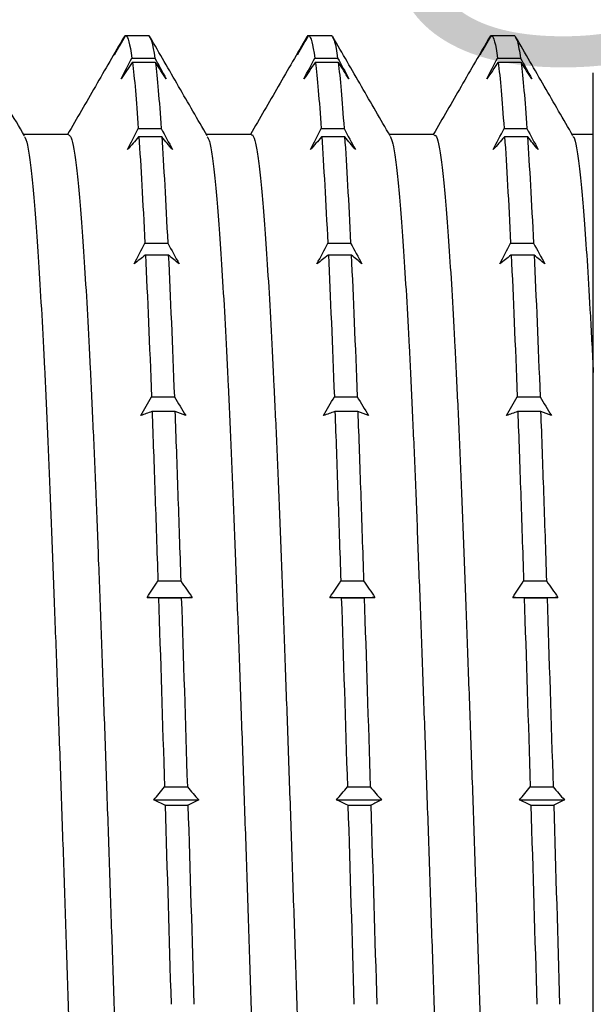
# Model space of a CAD drawing. Header units: millimetres. Extents: x 0 to 420, y 0 to 297.
# Tile 18 of 68: x 137 to 143, y 138 to 148. Entities that reach past the tile are written whole.
import ezdxf

# ---------------------------------------------------------------- set-up
doc = ezdxf.new("R2010")
doc.units = ezdxf.units.MM
doc.styles.add('SLDTEXTSTYLE0', font='TXT', dxfattribs={"width": 0.75})
doc.dimstyles.new('SLDDIMSTYLE0', dxfattribs={"dimtxt": 3.5, "dimasz": 3.302, "dimexe": 0, "dimexo": 0.0625, "dimgap": 0.875, "dimtad": 1, "dimrnd": 1e-09, "dimzin": 12, "dimdsep": 46, "dimtxsty": 'SLDTEXTSTYLE0', "dimsah": 1, "dimcen": 0.09, "dimadec": 0, "dimazin": 3, "dimtfac": 1, "dimtmove": 0, "dimatfit": 0, "dimfxl": 0, "dimfrac": 2, "dimtolj": 1, "dimtzin": 12, "dimarcsym": 0})
doc.dimstyles.new('SLDDIMSTYLE1', dxfattribs={"dimtxt": 3.5, "dimasz": 3.302, "dimexe": 0, "dimexo": 0.0625, "dimgap": 0.875, "dimtad": 1, "dimrnd": 1e-09, "dimzin": 12, "dimdsep": 46, "dimtxsty": 'SLDTEXTSTYLE0', "dimsah": 1, "dimcen": 0.09, "dimadec": 0, "dimazin": 3, "dimtfac": 1, "dimtofl": 0, "dimtmove": 0, "dimatfit": 3, "dimfxl": 0, "dimfrac": 2, "dimtolj": 1, "dimtzin": 12, "dimarcsym": 0})

# ---------------------------------------------------------------- blocks, each defined once
blk = doc.blocks.new('_D_41')
at = {"color": 7, "linetype": 'Continuous', "lineweight": 0}
for p, q in [((131.282, 148.106), (131.282, 168.41)), ((151.082, 150.625), (151.082, 168.41)), ((131.282, 167.41), (124.932, 167.41)), ((151.082, 167.41), (131.282, 167.41)), ((151.082, 167.41), (157.432, 167.41))]:
    blk.add_line(p, q, dxfattribs=at)
at = {"color": 7, "linetype": 'Continuous', "lineweight": 18}
for points in [[(131.282, 167.41), (127.98, 167.918), (127.98, 166.902)], [(151.082, 167.41), (154.384, 166.902), (154.384, 167.918)]]:
    blk.add_solid(points, dxfattribs=at)
at = {"color": 7, "linetype": 'Continuous', "lineweight": 18, "insert": (136.455, 171.921), "char_height": 3.5, "attachment_point": 1, "style": 'SLDTEXTSTYLE0'}
blk.add_mtext('19,80', dxfattribs=at)
blk = doc.blocks.new('_D_43')
at = {"color": 7, "linetype": 'Continuous', "lineweight": 0}
for q in [(145.738, 164.484), (145.738, 127.575)]:
    blk.add_line((145.738, 147.675), q, dxfattribs=at)
at = {"color": 7, "linetype": 'Continuous', "lineweight": 18}
for points in [[(145.738, 147.675), (145.23, 144.373), (146.246, 144.373)], [(145.738, 127.575), (146.246, 130.877), (145.23, 130.877)]]:
    blk.add_solid(points, dxfattribs=at)
at = {"color": 7, "linetype": 'Continuous', "lineweight": 18, "char_height": 3.5, "attachment_point": 1, "rotation": 90, "style": 'SLDTEXTSTYLE0'}
for s, insert in [('20,10', (141.173, 152.846)), ('%%c', (141.226, 147.568))]:
    blk.add_mtext(s, dxfattribs=dict(at, insert=insert))

msp = doc.modelspace()

# ---------------------------------------------------------------- linework, layer by layer
at = {"color": 7, "linetype": 'Continuous', "lineweight": 25}
for p, q in [((138.26776, 148.04757), (138.28122, 148.07466)), ((138.28122, 148.07466), (138.52545, 148.07466)), ((138.28483, 148.07035), (138.28727, 148.07457)), ((138.28727, 148.07457), (138.5315, 148.07457)), ((138.5315, 148.07457), (138.53394, 148.07035)), ((138.53394, 148.07035), (138.55701, 148.02937)), ((140.2216, 148.05287), (140.23507, 148.07466)), ((140.23507, 148.07466), (140.4793, 148.07466)), ((140.23868, 148.07035), (140.24111, 148.07457)), ((140.24111, 148.07457), (140.48534, 148.07457)), ((140.48534, 148.07457), (140.48778, 148.07035)), ((140.48778, 148.07035), (140.51073, 148.02959)), ((142.18891, 148.07466), (142.43314, 148.07466)), ((142.19252, 148.07035), (142.19496, 148.07457)), ((142.19496, 148.07457), (142.43919, 148.07457)), ((142.43919, 148.07457), (142.44163, 148.07035)), ((142.44163, 148.07035), (142.46435, 148.03)), ((138.35185, 147.83395), (138.59608, 147.83395)), ((138.35779, 147.78936), (138.35535, 147.78525)), ((138.35779, 147.78936), (138.60202, 147.78936)), ((138.60446, 147.78525), (138.60202, 147.78936)), ((140.30569, 147.83395), (140.54992, 147.83395)), ((140.31164, 147.78936), (140.3092, 147.78525)), ((140.31164, 147.78936), (140.55587, 147.78936)), ((140.55831, 147.78525), (140.55587, 147.78936)), ((142.25954, 147.83395), (142.50377, 147.83395)), ((142.26548, 147.78936), (142.26305, 147.78525)), ((142.26548, 147.78936), (142.50971, 147.78936)), ((142.51215, 147.78525), (142.50971, 147.78936)), ((143.28168, 133.66966), (143.28168, 147.67509)), ((137.6735, 147.01754), (137.19427, 147.01754)), ((138.42043, 147.08132), (138.66466, 147.08132)), ((139.62734, 147.01754), (139.14812, 147.01754)), ((140.37428, 147.08132), (140.61851, 147.08132)), ((141.58119, 147.01754), (141.10196, 147.01754)), ((142.32813, 147.08132), (142.57236, 147.08132)), ((143.28168, 147.01754), (143.0558, 147.01754)), ((138.42635, 146.99447), (138.42391, 146.99067)), ((138.42635, 146.99447), (138.67058, 146.99447)), ((138.67302, 146.99067), (138.67058, 146.99447)), ((140.38019, 146.99447), (140.37776, 146.99067)), ((140.38019, 146.99447), (140.62442, 146.99447)), ((140.62686, 146.99067), (140.62442, 146.99447)), ((142.33404, 146.99447), (142.3316, 146.99067)), ((142.33404, 146.99447), (142.57827, 146.99447)), ((142.58071, 146.99067), (142.57827, 146.99447)), ((138.49079, 145.85453), (138.73502, 145.85453)), ((140.44463, 145.85453), (140.68886, 145.85453)), ((142.39848, 145.85453), (142.64271, 145.85453)), ((138.49684, 145.72976), (138.4944, 145.72646)), ((138.49684, 145.72976), (138.74107, 145.72976)), ((138.74351, 145.72646), (138.74107, 145.72976)), ((140.45068, 145.72976), (140.44825, 145.72646)), ((140.45068, 145.72976), (140.69491, 145.72976)), ((140.69735, 145.72646), (140.69491, 145.72976)), ((142.40453, 145.72976), (142.40209, 145.72646)), ((142.40453, 145.72976), (142.64876, 145.72976)), ((142.6512, 145.72646), (142.64876, 145.72976)), ((138.56113, 144.21507), (138.80536, 144.21507)), ((140.51498, 144.21507), (140.75921, 144.21507)), ((142.46882, 144.21507), (142.71305, 144.21507)), ((138.56701, 144.05865), (138.56458, 144.05602)), ((138.56701, 144.05865), (138.81124, 144.05865)), ((138.81368, 144.05602), (138.81124, 144.05865)), ((140.52086, 144.05865), (140.51842, 144.05602)), ((140.52086, 144.05865), (140.76509, 144.05865)), ((140.76753, 144.05602), (140.76509, 144.05865)), ((142.47471, 144.05865), (142.47227, 144.05602)), ((142.47471, 144.05865), (142.71894, 144.05865)), ((142.72137, 144.05602), (142.71894, 144.05865)), ((138.62972, 142.24517), (138.87395, 142.24517)), ((140.58357, 142.24517), (140.8278, 142.24517)), ((142.53741, 142.24517), (142.78164, 142.24517)), ((138.51436, 142.07034), (138.99501, 142.07034)), ((140.46821, 142.07034), (140.94885, 142.07034)), ((142.42205, 142.07034), (142.9027, 142.07034)), ((138.63568, 142.06494), (138.63325, 142.0631)), ((138.63568, 142.06494), (138.87991, 142.06494)), ((138.88235, 142.0631), (138.87991, 142.06494)), ((140.58953, 142.06494), (140.58709, 142.0631)), ((140.58953, 142.06494), (140.83376, 142.06494)), ((140.8362, 142.0631), (140.83376, 142.06494)), ((142.54338, 142.06494), (142.54094, 142.0631)), ((142.54338, 142.06494), (142.78761, 142.06494)), ((142.79005, 142.0631), (142.78761, 142.06494)), ((138.70036, 140.04359), (138.94459, 140.04359)), ((140.6542, 140.04359), (140.89843, 140.04359)), ((142.60805, 140.04359), (142.85228, 140.04359)), ((138.58504, 139.90488), (139.06568, 139.90488)), ((140.53888, 139.90488), (141.01953, 139.90488)), ((142.49273, 139.90488), (142.97338, 139.90488)), ((138.7064, 139.84859), (138.70396, 139.84765)), ((138.7064, 139.84859), (138.95063, 139.84859)), ((138.95307, 139.84765), (138.95063, 139.84859)), ((140.66024, 139.84859), (140.65781, 139.84765)), ((140.66024, 139.84859), (140.90447, 139.84859)), ((140.90691, 139.84765), (140.90447, 139.84859)), ((142.61409, 139.84859), (142.61165, 139.84765)), ((142.61409, 139.84859), (142.85832, 139.84859)), ((142.86076, 139.84765), (142.85832, 139.84859))]:
    msp.add_line(p, q, dxfattribs=at)
for points in [[(138.28122, 148.07466), (138.2427, 148.00659), (138.20426, 147.93849), (138.1659, 147.87035)], [(138.1659, 147.87035), (138.20548, 147.93705), (138.24513, 148.00371), (138.28483, 148.07035)], [(138.28727, 148.07457), (138.30894, 148.06742), (138.33069, 147.98579), (138.35185, 147.83395)], [(138.5315, 148.07457), (138.55317, 148.06742), (138.57492, 147.98579), (138.59608, 147.83395)], [(140.23507, 148.07466), (140.19655, 148.00659), (140.15811, 147.93849), (140.11975, 147.87035)], [(140.11975, 147.87035), (140.15933, 147.93705), (140.19897, 148.00371), (140.23868, 148.07035)], [(140.24111, 148.07457), (140.26278, 148.06742), (140.28454, 147.98579), (140.30569, 147.83395)], [(140.48534, 148.07457), (140.50702, 148.06742), (140.52877, 147.98579), (140.54992, 147.83395)], [(142.18891, 148.07466), (142.15039, 148.00659), (142.11195, 147.93849), (142.07359, 147.87035)], [(142.07359, 147.87035), (142.11317, 147.93705), (142.15282, 148.00371), (142.19252, 148.07035)], [(142.19496, 148.07457), (142.21663, 148.06742), (142.23838, 147.98579), (142.25954, 147.83395)], [(138.23648, 147.61348), (138.27486, 147.68701), (138.31331, 147.7605), (138.35185, 147.83395)], [(138.35535, 147.78525), (138.31567, 147.72802), (138.27605, 147.67076), (138.23648, 147.61348)], [(138.59608, 147.83395), (138.63648, 147.76048), (138.67683, 147.687), (138.71713, 147.61348)], [(138.71713, 147.61348), (138.67967, 147.67077), (138.64211, 147.72803), (138.60446, 147.78525)], [(140.19033, 147.61348), (140.2287, 147.68701), (140.26716, 147.7605), (140.30569, 147.83395)], [(140.3092, 147.78525), (140.26952, 147.72802), (140.22989, 147.67076), (140.19033, 147.61348)], [(140.54992, 147.83395), (140.59033, 147.76048), (140.63068, 147.687), (140.67098, 147.61348)], [(140.67098, 147.61348), (140.63352, 147.67077), (140.59596, 147.72803), (140.55831, 147.78525)], [(142.14418, 147.61348), (142.18255, 147.68701), (142.22101, 147.7605), (142.25954, 147.83395)], [(142.26305, 147.78525), (142.22336, 147.72802), (142.18374, 147.67076), (142.14418, 147.61348)], [(142.50377, 147.83395), (142.54417, 147.76048), (142.58452, 147.687), (142.62482, 147.61348)], [(142.62482, 147.61348), (142.58736, 147.67077), (142.5498, 147.72803), (142.51215, 147.78525)], [(138.30505, 146.85575), (138.34343, 146.93098), (138.38189, 147.00617), (138.42043, 147.08132)], [(138.66466, 147.08132), (138.70506, 147.00616), (138.7454, 146.93097), (138.7857, 146.85575)], [(140.2589, 146.85575), (140.29727, 146.93098), (140.33574, 147.00617), (140.37428, 147.08132)], [(140.61851, 147.08132), (140.6589, 147.00616), (140.69925, 146.93097), (140.73954, 146.85575)], [(142.21274, 146.85575), (142.25112, 146.93098), (142.28958, 147.00617), (142.32813, 147.08132)], [(142.57236, 147.08132), (142.61275, 147.00616), (142.6531, 146.93097), (142.69339, 146.85575)], [(138.42391, 146.99067), (138.38423, 146.94572), (138.34461, 146.90074), (138.30505, 146.85575)], [(138.42635, 146.99447), (138.44738, 146.68004), (138.46908, 146.29672), (138.49079, 145.85453)], [(138.67058, 146.99447), (138.69161, 146.68004), (138.71331, 146.29672), (138.73502, 145.85453)], [(138.7857, 146.85575), (138.74823, 146.90075), (138.71067, 146.94572), (138.67302, 146.99067)], [(140.37776, 146.99067), (140.33807, 146.94572), (140.29845, 146.90074), (140.2589, 146.85575)], [(140.38019, 146.99447), (140.40122, 146.68004), (140.42293, 146.29672), (140.44463, 145.85453)], [(140.62442, 146.99447), (140.64546, 146.68004), (140.66716, 146.29672), (140.68886, 145.85453)], [(140.73954, 146.85575), (140.70208, 146.90075), (140.66452, 146.94572), (140.62686, 146.99067)], [(142.3316, 146.99067), (142.29192, 146.94572), (142.2523, 146.90074), (142.21274, 146.85575)], [(142.33404, 146.99447), (142.35507, 146.68004), (142.37677, 146.29672), (142.39848, 145.85453)], [(142.57827, 146.99447), (142.5993, 146.68004), (142.62101, 146.29672), (142.64271, 145.85453)], [(142.69339, 146.85575), (142.65592, 146.90075), (142.61836, 146.94572), (142.58071, 146.99067)], [(138.37547, 145.63516), (138.41383, 145.70832), (138.45227, 145.78144), (138.49079, 145.85453)], [(138.73502, 145.85453), (138.77544, 145.78143), (138.8158, 145.70831), (138.85612, 145.63516)], [(140.32932, 145.63516), (140.36768, 145.70832), (140.40612, 145.78144), (140.44463, 145.85453)], [(140.68886, 145.85453), (140.72928, 145.78143), (140.76965, 145.70831), (140.80997, 145.63516)], [(142.28317, 145.63516), (142.32152, 145.70832), (142.35996, 145.78144), (142.39848, 145.85453)], [(142.64271, 145.85453), (142.68313, 145.78143), (142.7235, 145.70831), (142.76381, 145.63516)], [(138.4944, 145.72646), (138.4547, 145.69604), (138.41505, 145.66561), (138.37547, 145.63516)], [(138.49684, 145.72976), (138.51856, 145.27636), (138.54021, 144.76551), (138.56113, 144.21507)], [(138.74107, 145.72976), (138.76279, 145.27636), (138.78444, 144.76551), (138.80536, 144.21507)], [(138.85612, 145.63516), (138.81868, 145.66561), (138.78114, 145.69605), (138.74351, 145.72646)], [(140.44825, 145.72646), (140.40854, 145.69604), (140.3689, 145.66561), (140.32932, 145.63516)], [(140.45068, 145.72976), (140.47241, 145.27636), (140.49406, 144.76551), (140.51498, 144.21507)], [(140.69491, 145.72976), (140.71664, 145.27636), (140.73829, 144.76551), (140.75921, 144.21507)], [(140.80997, 145.63516), (140.77253, 145.66561), (140.73499, 145.69605), (140.69735, 145.72646)], [(142.40209, 145.72646), (142.36239, 145.69604), (142.32275, 145.66561), (142.28317, 145.63516)], [(142.40453, 145.72976), (142.42625, 145.27636), (142.44791, 144.76551), (142.46882, 144.21507)], [(142.64876, 145.72976), (142.67049, 145.27636), (142.69214, 144.76551), (142.71305, 144.21507)], [(142.76381, 145.63516), (142.72637, 145.66561), (142.68883, 145.69605), (142.6512, 145.72646)], [(138.44574, 144.01291), (138.48412, 144.08033), (138.52259, 144.14772), (138.56113, 144.21507)], [(138.80536, 144.21507), (138.84575, 144.14771), (138.8861, 144.08032), (138.92639, 144.01291)], [(140.39958, 144.01291), (140.43797, 144.08033), (140.47643, 144.14772), (140.51498, 144.21507)], [(140.75921, 144.21507), (140.7996, 144.14771), (140.83994, 144.08032), (140.88023, 144.01291)], [(142.35343, 144.01291), (142.39181, 144.08033), (142.43028, 144.14772), (142.46882, 144.21507)], [(142.71305, 144.21507), (142.75344, 144.14771), (142.79379, 144.08032), (142.83408, 144.01291)], [(138.56458, 144.05602), (138.5249, 144.04166), (138.48529, 144.02728), (138.44574, 144.01291)], [(138.92639, 144.01291), (138.88892, 144.02729), (138.85135, 144.04166), (138.81368, 144.05602)], [(140.51842, 144.05602), (140.47875, 144.04166), (140.43914, 144.02728), (140.39958, 144.01291)], [(140.88023, 144.01291), (140.84276, 144.02729), (140.80519, 144.04166), (140.76753, 144.05602)], [(142.47227, 144.05602), (142.4326, 144.04166), (142.39298, 144.02728), (142.35343, 144.01291)], [(142.83408, 144.01291), (142.79661, 144.02729), (142.75904, 144.04166), (142.72137, 144.05602)], [(138.51436, 142.07034), (138.55273, 142.12865), (138.59119, 142.18692), (138.62972, 142.24517)], [(138.87395, 142.24517), (138.91435, 142.18691), (138.95471, 142.12864), (138.99501, 142.07034)], [(140.46821, 142.07034), (140.50658, 142.12865), (140.54503, 142.18692), (140.58357, 142.24517)], [(140.8278, 142.24517), (140.8682, 142.18691), (140.90855, 142.12864), (140.94885, 142.07034)], [(142.42205, 142.07034), (142.46042, 142.12865), (142.49888, 142.18692), (142.53741, 142.24517)], [(142.78164, 142.24517), (142.82204, 142.18691), (142.8624, 142.12864), (142.9027, 142.07034)], [(138.63325, 142.0631), (138.59356, 142.06552), (138.55393, 142.06793), (138.51436, 142.07034)], [(138.99501, 142.07034), (138.95755, 142.06793), (138.92, 142.06552), (138.88235, 142.0631)], [(140.58709, 142.0631), (140.5474, 142.06552), (140.50777, 142.06793), (140.46821, 142.07034)], [(140.94885, 142.07034), (140.9114, 142.06793), (140.87384, 142.06552), (140.8362, 142.0631)], [(142.54094, 142.0631), (142.50125, 142.06552), (142.46162, 142.06793), (142.42205, 142.07034)], [(142.9027, 142.07034), (142.86524, 142.06793), (142.82769, 142.06552), (142.79005, 142.0631)], [(138.63568, 142.06494), (138.65694, 141.42071), (138.67872, 140.73998), (138.70036, 140.04359)], [(138.87991, 142.06494), (138.90117, 141.42071), (138.92295, 140.73998), (138.94459, 140.04359)], [(140.58953, 142.06494), (140.61079, 141.42071), (140.63257, 140.73998), (140.6542, 140.04359)], [(140.83376, 142.06494), (140.85502, 141.42071), (140.8768, 140.73998), (140.89843, 140.04359)], [(142.54338, 142.06494), (142.56463, 141.42071), (142.58642, 140.73998), (142.60805, 140.04359)], [(142.78761, 142.06494), (142.80886, 141.42071), (142.83065, 140.73998), (142.85228, 140.04359)], [(138.58504, 139.90488), (138.62339, 139.95114), (138.66184, 139.99738), (138.70036, 140.04359)], [(138.94459, 140.04359), (138.985, 139.99737), (139.02537, 139.95113), (139.06568, 139.90488)], [(140.53888, 139.90488), (140.57724, 139.95114), (140.61568, 139.99738), (140.6542, 140.04359)], [(140.89843, 140.04359), (140.93885, 139.99737), (140.97922, 139.95113), (141.01953, 139.90488)], [(142.49273, 139.90488), (142.53109, 139.95114), (142.56953, 139.99738), (142.60805, 140.04359)], [(142.85228, 140.04359), (142.89269, 139.99737), (142.93306, 139.95113), (142.97338, 139.90488)], [(138.70396, 139.84765), (138.66426, 139.86672), (138.62462, 139.88579), (138.58504, 139.90488)], [(139.06568, 139.90488), (139.02824, 139.88579), (138.9907, 139.86671), (138.95307, 139.84765)], [(140.65781, 139.84765), (140.61811, 139.86672), (140.57846, 139.88579), (140.53888, 139.90488)], [(141.01953, 139.90488), (140.98209, 139.88579), (140.94455, 139.86671), (140.90691, 139.84765)], [(142.61165, 139.84765), (142.57195, 139.86672), (142.53231, 139.88579), (142.49273, 139.90488)], [(142.97338, 139.90488), (142.93593, 139.88579), (142.89839, 139.86671), (142.86076, 139.84765)], [(138.7064, 139.84859), (138.72813, 139.14516), (138.74964, 138.42832), (138.77027, 137.72074)], [(138.95063, 139.84859), (138.97236, 139.14516), (138.99387, 138.42832), (139.0145, 137.72074)], [(140.66024, 139.84859), (140.68198, 139.14516), (140.70348, 138.42832), (140.72411, 137.72074)], [(140.90447, 139.84859), (140.92621, 139.14516), (140.94771, 138.42832), (140.96834, 137.72074)], [(142.61409, 139.84859), (142.63582, 139.14516), (142.65733, 138.42832), (142.67796, 137.72074)], [(142.85832, 139.84859), (142.88005, 139.14516), (142.90156, 138.42832), (142.92219, 137.72074)]]:
    msp.add_open_spline(points, degree=3, dxfattribs=at)
for points, knots in [([(142.17545, 148.05778), (142.17629, 148.06037), (142.18075, 148.07408), (142.18526, 148.0744), (142.18891, 148.07466)], [0, 0, 0, 0, 0.18871265, 1, 1, 1, 1]), ([(137.20322, 147.00207), (137.08839, 147.20063), (136.88426, 147.55362), (136.68016, 147.90664), (136.59087, 148.06108)], [0, 0, 0, 0, 0.56250302, 1, 1, 1, 1]), ([(138.26775, 148.06105), (138.16568, 147.8845), (137.96457, 147.53666), (137.76343, 147.18883), (137.66437, 147.01754)], [0, 0, 0, 0, 0.50753654, 1, 1, 1, 1]), ([(139.15729, 147.00168), (139.05522, 147.17818), (138.85107, 147.5312), (138.64696, 147.88424), (138.54489, 148.06077)], [0, 0, 0, 0, 0.49997082, 1, 1, 1, 1]), ([(140.2216, 148.06105), (140.11953, 147.8845), (139.91842, 147.53666), (139.71727, 147.18883), (139.61822, 147.01754)], [0, 0, 0, 0, 0.50753654, 1, 1, 1, 1]), ([(141.11101, 147.0019), (141.00892, 147.17843), (140.80474, 147.53151), (140.60059, 147.88461), (140.49851, 148.06116)], [0, 0, 0, 0, 0.499967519, 1, 1, 1, 1]), ([(142.17544, 148.06105), (142.07337, 147.8845), (141.87226, 147.53666), (141.67112, 147.18883), (141.57206, 147.01754)], [0, 0, 0, 0, 0.50753654, 1, 1, 1, 1]), ([(143.06435, 147.00276), (142.96228, 147.17926), (142.75812, 147.53229), (142.55401, 147.88533), (142.45194, 148.06186)], [0, 0, 0, 0, 0.49997061, 1, 1, 1, 1]), ([(142.45195, 148.04867), (142.45854, 148.03953), (142.47592, 148.01538), (142.4931, 147.90348), (142.50377, 147.83395)], [0, 0, 0, 0, 0.3786764, 1, 1, 1, 1]), ([(138.35779, 147.78936), (138.36847, 147.70571), (138.37898, 147.60434), (138.39952, 147.36909), (138.40984, 147.23424), (138.42043, 147.08132)], [0, 0, 0, 0, 0.5, 0.5, 1, 1, 1, 1]), ([(138.60202, 147.78936), (138.6127, 147.70571), (138.62321, 147.60434), (138.64375, 147.36909), (138.65407, 147.23424), (138.66466, 147.08132)], [0, 0, 0, 0, 0.5, 0.5, 1, 1, 1, 1]), ([(140.31164, 147.78936), (140.32232, 147.70571), (140.33283, 147.60434), (140.35337, 147.36909), (140.36368, 147.23424), (140.37428, 147.08132)], [0, 0, 0, 0, 0.5, 0.5, 1, 1, 1, 1]), ([(140.55587, 147.78936), (140.56655, 147.70571), (140.57706, 147.60434), (140.5976, 147.36909), (140.60791, 147.23424), (140.61851, 147.08132)], [0, 0, 0, 0, 0.5, 0.5, 1, 1, 1, 1]), ([(142.26548, 147.78936), (142.27616, 147.70571), (142.28668, 147.60434), (142.30721, 147.36909), (142.31753, 147.23424), (142.32813, 147.08132)], [0, 0, 0, 0, 0.5, 0.5, 1, 1, 1, 1]), ([(142.50971, 147.78936), (142.52039, 147.70571), (142.53091, 147.60434), (142.55144, 147.36909), (142.56176, 147.23424), (142.57236, 147.08132)], [0, 0, 0, 0, 0.5, 0.5, 1, 1, 1, 1]), ([(137.6735, 147.01461), (137.68276, 147.00885), (137.70201, 146.9969), (137.73104, 146.87452), (137.76028, 146.67504), (137.78842, 146.3953), (137.81711, 146.03913), (137.84662, 145.60602), (137.87656, 145.09925), (137.90654, 144.52501), (137.93616, 143.89135), (137.96511, 143.20677), (137.99315, 142.47516), (138.0222, 141.69882), (138.05187, 140.8808), (138.08187, 140.03067), (138.11178, 139.15976), (138.14123, 138.27991), (138.16978, 137.39962), (138.19803, 136.52186), (138.22735, 135.64954), (138.25716, 134.78926), (138.28718, 133.95274), (138.31696, 133.15119), (138.34621, 132.39465), (138.37436, 131.68715), (138.40304, 131.03068), (138.43254, 130.42836), (138.46247, 129.88752), (138.49246, 129.41591), (138.52209, 129.01975), (138.55104, 128.70157), (138.57909, 128.46465), (138.60598, 128.30985), (138.62357, 128.27324), (138.63133, 128.2571)], [0, 0, 0, 0, 0.02851465, 0.05926397, 0.08979931, 0.12001126, 0.15037011, 0.18101687, 0.21181748, 0.24263382, 0.2733273, 0.30376264, 0.33394611, 0.36441461, 0.39512736, 0.42594857, 0.45673952, 0.48736233, 0.5176836, 0.54792189, 0.57848588, 0.60924975, 0.64007634, 0.67082679, 0.70136432, 0.73157794, 0.76193404, 0.79257906, 0.82337901, 0.85419576, 0.88489073, 0.91532859, 0.94551177, 0.97597785, 1, 1, 1, 1]), ([(139.62735, 147.01), (139.62967, 147.01231), (139.64197, 147.02455), (139.66431, 146.96321), (139.69394, 146.82356), (139.72291, 146.59679), (139.75094, 146.2941), (139.77997, 145.91412), (139.80963, 145.45787), (139.83963, 144.9296), (139.86954, 144.33617), (139.89901, 143.68611), (139.92759, 142.98677), (139.95581, 142.24119), (139.98512, 141.45147), (140.01492, 140.62243), (140.04494, 139.76467), (140.07473, 138.88975), (140.104, 138.00938), (140.13217, 137.12957), (140.16082, 136.25316), (140.19031, 135.38332), (140.22023, 134.5291), (140.25023, 133.70217), (140.27986, 132.91348), (140.30884, 132.17185), (140.33688, 131.47978), (140.3659, 130.83955), (140.39555, 130.25519), (140.42555, 129.7349), (140.45546, 129.28585), (140.48494, 128.91381), (140.51353, 128.6194), (140.54175, 128.40833), (140.56584, 128.28644), (140.58045, 128.26681), (140.58517, 128.26047)], [0, 0, 0, 0, 0.00716622, 0.03798395, 0.06868204, 0.09912509, 0.12930801, 0.15976939, 0.19047813, 0.22129856, 0.25209197, 0.28272044, 0.3130504, 0.34328225, 0.37384013, 0.40460105, 0.43542793, 0.46618192, 0.49672612, 0.52694522, 0.55729318, 0.58793312, 0.61873119, 0.64954931, 0.68024886, 0.71069441, 0.74087717, 0.77133611, 0.80204345, 0.83286353, 0.8636577, 0.89428797, 0.92462076, 0.9548505, 0.98540627, 1, 1, 1, 1]), ([(137.20321, 146.99288), (137.20641, 146.99001), (137.21959, 146.97821), (137.24257, 146.872), (137.27182, 146.6757), (137.29996, 146.39512), (137.32865, 146.03918), (137.35816, 145.606), (137.38809, 145.09925), (137.41808, 144.525), (137.4477, 143.89135), (137.47665, 143.20677), (137.50469, 142.47515), (137.53374, 141.69881), (137.56341, 140.8808), (137.59341, 140.03067), (137.62331, 139.15976), (137.65277, 138.2799), (137.68132, 137.39961), (137.70957, 136.52185), (137.73889, 135.64954), (137.7687, 134.78926), (137.79872, 133.95273), (137.8285, 133.15118), (137.85775, 132.39465), (137.8859, 131.68714), (137.91458, 131.03067), (137.94408, 130.42835), (137.97401, 129.8875), (138.004, 129.41596), (138.03363, 129.01957), (138.06258, 128.70222), (138.09062, 128.46223), (138.11967, 128.30679), (138.14357, 128.23224), (138.15775, 128.24051), (138.16197, 128.24297)], [0, 0, 0, 0, 0.00983337, 0.04055201, 0.07105689, 0.1012387, 0.13156726, 0.16218344, 0.19295333, 0.22373892, 0.25440178, 0.28480675, 0.31496011, 0.34539822, 0.37608033, 0.40687079, 0.43763102, 0.46822328, 0.49851429, 0.52872242, 0.55925592, 0.5899891, 0.62078493, 0.65150471, 0.68201177, 0.71219525, 0.74252106, 0.77313551, 0.80390473, 0.83469074, 0.86535508, 0.89576258, 0.92591564, 0.95635133, 0.98703206, 1, 1, 1, 1]), ([(139.15727, 146.99174), (139.16347, 146.98184), (139.17963, 146.95601), (139.20547, 146.82021), (139.23445, 146.59767), (139.26248, 146.29386), (139.29151, 145.91418), (139.32117, 145.45785), (139.35117, 144.9296), (139.38108, 144.33616), (139.41055, 143.6861), (139.43913, 142.98676), (139.46735, 142.24119), (139.49666, 141.45146), (139.52646, 140.62242), (139.55648, 139.76467), (139.58627, 138.88974), (139.61553, 138.00937), (139.64371, 137.12956), (139.67236, 136.25315), (139.70185, 135.38331), (139.73177, 134.52909), (139.76176, 133.70216), (139.7914, 132.91347), (139.82038, 132.17184), (139.84842, 131.47978), (139.87744, 130.83954), (139.90709, 130.25519), (139.93709, 129.73487), (139.967, 129.28593), (139.99647, 128.9135), (140.02507, 128.62053), (140.05328, 128.40411), (140.08258, 128.27627), (140.10354, 128.22202), (140.11467, 128.23554), (140.11581, 128.23693)], [0, 0, 0, 0, 0.01906838, 0.04974234, 0.08016147, 0.11032066, 0.14075811, 0.17144272, 0.20223892, 0.23300814, 0.26361253, 0.29391865, 0.32412675, 0.35466062, 0.38539736, 0.41620001, 0.44692983, 0.47745003, 0.50764538, 0.53796949, 0.56858536, 0.59935923, 0.63015313, 0.66082855, 0.69125017, 0.72140921, 0.75184422, 0.78252742, 0.81332329, 0.84409325, 0.87469945, 0.9050084, 0.93521438, 0.96574614, 0.99648183, 1, 1, 1, 1]), ([(141.11098, 146.99925), (141.12029, 146.97736), (141.13953, 146.93208), (141.16833, 146.76037), (141.19694, 146.51244), (141.22514, 146.18533), (141.25443, 145.78192), (141.28422, 145.30288), (141.31424, 144.75378), (141.34404, 144.14196), (141.37332, 143.47634), (141.40151, 142.76253), (141.43013, 142.0032), (141.45961, 141.20038), (141.48953, 140.36133), (141.51953, 139.49704), (141.54917, 138.61922), (141.57818, 137.73871), (141.60621, 136.85964), (141.63521, 135.98486), (141.66486, 135.11856), (141.69485, 134.27151), (141.72477, 133.45521), (141.75425, 132.68031), (141.78288, 131.95373), (141.81107, 131.27731), (141.84035, 130.65363), (141.87014, 130.08808), (141.90016, 129.58902), (141.92996, 129.16309), (141.95925, 128.8152), (141.98745, 128.54539), (142.01606, 128.35709), (142.04362, 128.24788), (142.06161, 128.24191), (142.06966, 128.23924)], [0, 0, 0, 0, 0.0286571, 0.05926256, 0.08957282, 0.11977044, 0.15029362, 0.18102281, 0.21182114, 0.24254987, 0.27307217, 0.30326895, 0.33358039, 0.36418659, 0.39495396, 0.42574461, 0.45642001, 0.48684475, 0.51699935, 0.54742265, 0.57809722, 0.60888766, 0.63965545, 0.67026268, 0.70057575, 0.73077139, 0.76129245, 0.79202055, 0.82281888, 0.85354869, 0.88407311, 0.91427189, 0.94458053, 0.97518494, 1, 1, 1, 1]), ([(141.58119, 147.00703), (141.58659, 147.00875), (141.60198, 147.01365), (141.62731, 146.92913), (141.65679, 146.76222), (141.6854, 146.51195), (141.7136, 146.18546), (141.74289, 145.78189), (141.77268, 145.30289), (141.8027, 144.75378), (141.8325, 144.14197), (141.86178, 143.47634), (141.88998, 142.76254), (141.91859, 142.00321), (141.94808, 141.20039), (141.97799, 140.36134), (142.00799, 139.49705), (142.03764, 138.61923), (142.06664, 137.73872), (142.09467, 136.85965), (142.12367, 135.98487), (142.15332, 135.11857), (142.18331, 134.27152), (142.21323, 133.45522), (142.24271, 132.68032), (142.27134, 131.95374), (142.29953, 131.27732), (142.32881, 130.65364), (142.3586, 130.08809), (142.38862, 129.58904), (142.41842, 129.16303), (142.44771, 128.81544), (142.47591, 128.54453), (142.50453, 128.36034), (142.52573, 128.26499), (142.53733, 128.25701), (142.539, 128.25586)], [0, 0, 0, 0, 0.01664359, 0.04743925, 0.07807314, 0.10841157, 0.13863725, 0.16918879, 0.19994653, 0.23077347, 0.26153076, 0.29208142, 0.32230627, 0.35264587, 0.38328051, 0.41407646, 0.44489572, 0.47559963, 0.50605265, 0.53623526, 0.56668683, 0.5973899, 0.62820895, 0.65900533, 0.68964101, 0.71998224, 0.75020594, 0.78075535, 0.81151201, 0.84233895, 0.87309732, 0.90365011, 0.93387696, 0.96421375, 0.99484659, 1, 1, 1, 1]), ([(143.06434, 146.99473), (143.06689, 146.99288), (143.07943, 146.98383), (143.1018, 146.88387), (143.13111, 146.69434), (143.15932, 146.41959), (143.18839, 146.06415), (143.21884, 145.61989), (143.25025, 145.09249), (143.2712, 144.67877), (143.28168, 144.47187)], [0, 0, 0, 0, 0.03471994, 0.17052057, 0.30542289, 0.43888585, 0.57279104, 0.71466212, 0.85729969, 1, 1, 1, 1]), ([(138.56701, 144.05865), (138.57753, 143.77637), (138.58767, 143.48615), (138.60839, 142.88249), (138.61898, 142.56872), (138.62972, 142.24517)], [0, 0, 0, 0, 0.5, 0.5, 1, 1, 1, 1]), ([(138.81124, 144.05865), (138.82176, 143.77637), (138.83191, 143.48615), (138.85262, 142.88249), (138.86321, 142.56872), (138.87395, 142.24517)], [0, 0, 0, 0, 0.5, 0.5, 1, 1, 1, 1]), ([(140.52086, 144.05865), (140.53137, 143.77637), (140.54152, 143.48615), (140.56224, 142.88249), (140.57283, 142.56872), (140.58357, 142.24517)], [0, 0, 0, 0, 0.5, 0.5, 1, 1, 1, 1]), ([(140.76509, 144.05865), (140.77561, 143.77637), (140.78575, 143.48615), (140.80647, 142.88249), (140.81706, 142.56872), (140.8278, 142.24517)], [0, 0, 0, 0, 0.5, 0.5, 1, 1, 1, 1]), ([(142.47471, 144.05865), (142.48522, 143.77637), (142.49537, 143.48615), (142.51608, 142.88249), (142.52667, 142.56872), (142.53741, 142.24517)], [0, 0, 0, 0, 0.5, 0.5, 1, 1, 1, 1]), ([(142.71894, 144.05865), (142.72945, 143.77637), (142.7396, 143.48615), (142.76032, 142.88249), (142.7709, 142.56872), (142.78164, 142.24517)], [0, 0, 0, 0, 0.5, 0.5, 1, 1, 1, 1])]:
    msp.add_open_spline(points, degree=3, knots=knots, dxfattribs=at)

# ---------------------------------------------------------------- dimensions: what is measured, and where the dimension line sits
at = {"color": 7, "linetype": 'Continuous', "lineweight": 18}
dim = msp.add_linear_dim(base=(131.28168, 167.40972), p1=(151.08168, 149.62509), p2=(131.28168, 147.10582), dimstyle='SLDDIMSTYLE0', dxfattribs=at)
dim.commit()
dim.dimension.update_dxf_attribs({"geometry": '_D_41', "text_midpoint": (142.27422, 167.40972), "dimtype": 160})
dim = msp.add_linear_dim(base=(145.73812, 127.57509), p1=(143.28168, 147.67509), p2=(143.28168, 127.57509), angle=90, text='%%c<>', dimstyle='SLDDIMSTYLE1', dxfattribs=at)
dim.commit()
dim.dimension.update_dxf_attribs({"geometry": '_D_43', "text_midpoint": (145.73812, 156.02558), "dimtype": 160})

doc.saveas('drawing.dxf')
